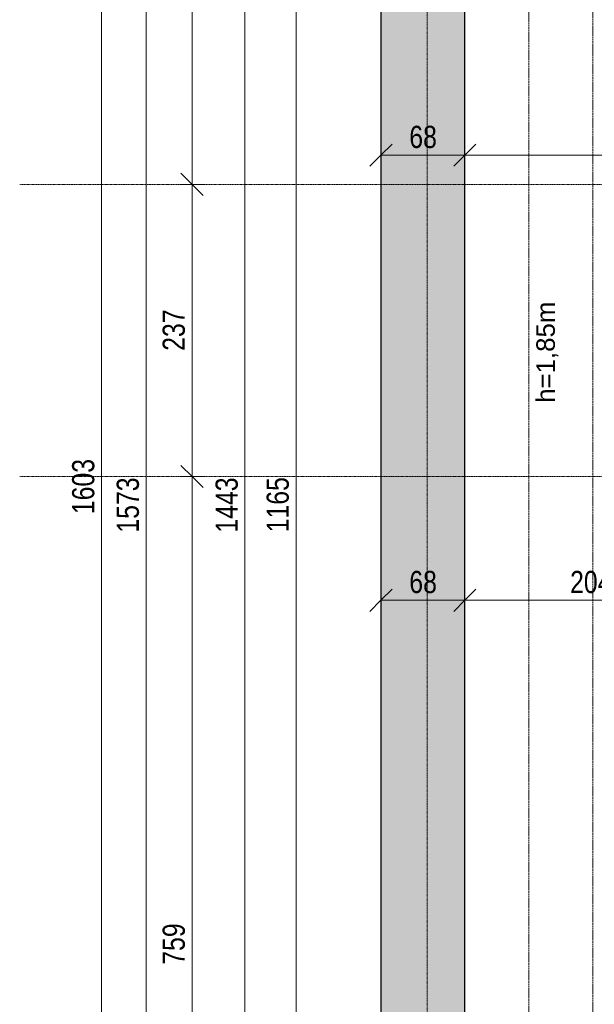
# Model space of a CAD drawing. Header units: centimetres. Extents: x 14827 to 20060, y -10807 to -8443.
# Tile 2 of 21: x 14827 to 15294, y -10034 to -9235. Entities that reach past the tile are written whole.
import ezdxf

# ---------------------------------------------------------------- set-up
doc = ezdxf.new("R2010")
doc.units = ezdxf.units.CM
doc.linetypes.add('Aligning Line 1_8_', pattern=[0.635, 0.3175, -0.3175])
doc.linetypes.add('Linia siatki', pattern=[0.9925, 0.47, -0.2175, 0.0875, -0.2175])
for name, color, linetype, lineweight in [('A-ANNO-DIMS', 211, 'Continuous', 9), ('A-ANNO-DIMS-100', 211, 'Continuous', 9), ('A-DETL', 90, 'Continuous', 9), ('A-WALL', 113, 'Continuous', 9), ('A-WALL-PATT', 111, 'Continuous', 25), ('G-ANNO-TEXT', 231, 'Continuous', 9), ('S-GRID', 1, 'Continuous', 9)]:
    doc.layers.add(name, color=color, linetype=linetype, lineweight=lineweight)
doc.styles.add('Arial_2', font='arial.ttf', dxfattribs={"width": 0.8, "height": 18})
doc.styles.add('Arial_4', font='arial.ttf', dxfattribs={"height": 15})
doc.dimstyles.new('Przekątna_-_1_8_mm_Arial', dxfattribs={"dimscale": 30.48, "dimtxt": 18.364669, "dimasz": 0.590551, "dimexe": 0.328084, "dimexo": 0.0625, "dimgap": 0.016404, "dimtad": 1, "dimdec": 0, "dimdsep": 46, "dimtxsty": 'Arial_2', "dimblk1": 'OBLIQUE', "dimblk2": 'OBLIQUE', "dimsah": 1, "dimcen": 0.09, "dimazin": 0, "dimtfac": 1, "dimtdec": 4, "dimtix": 1, "dimtmove": 0, "dimatfit": 3, "dimfxl": 0.328084, "dimfxlon": 1, "dimtvp": 1, "dimtolj": 1, "dimtzin": 0, "dimarcsym": 2})

# ---------------------------------------------------------------- blocks, each defined once
blk = doc.blocks.new('DIMBLOCK10-6_Poziom posadzka II pietra')
at = {"layer": 'A-ANNO-DIMS-100'}
for p, q in [((15051.66, -9046.46), (15042.66, -9037.46)), ((15051.66, -9046.46), (15041.66, -9046.46)), ((15051.66, -10211.46), (15051.66, -9046.46)), ((15051.66, -9046.46), (15060.66, -9055.46)), ((15051.66, -9046.46), (15061.66, -9046.46)), ((15051.66, -10211.46), (15042.66, -10202.46)), ((15051.66, -10211.46), (15041.66, -10211.46)), ((15051.66, -10211.46), (15060.66, -10220.46)), ((15051.66, -10211.46), (15061.66, -10211.46))]:
    blk.add_line(p, q, dxfattribs=at)
at = {"layer": 'A-ANNO-DIMS-100', "color": 0, "insert": (15027.79, -9650.99), "char_height": 18, "width": 52.8902, "attachment_point": 1, "rotation": 90, "line_spacing_factor": 0.941778, "style": 'Arial_2'}
blk.add_mtext('1165', dxfattribs=at)
blk = doc.blocks.new('_Oblique')
at = {"color": 0, "linetype": 'ByBlock', "lineweight": -2}
blk.add_line((-0.5, -0.5), (0.5, 0.5), dxfattribs=at)
blk = doc.blocks.new('DIMBLOCK15-6_Poziom posadzka II pietra')
at = {"layer": 'A-ANNO-DIMS-100'}
for p, q in [((14967.28, -8880.21), (14958.28, -8871.21)), ((14967.28, -8880.21), (14957.28, -8880.21)), ((14967.28, -8880.21), (14967.28, -9368.71)), ((14967.28, -8880.21), (14976.28, -8889.21)), ((14967.28, -8880.21), (14977.28, -8880.21)), ((14967.28, -9368.71), (14958.28, -9359.71)), ((14967.28, -9368.71), (14957.28, -9368.71)), ((14967.28, -9368.71), (14976.28, -9377.71)), ((14967.28, -9368.71), (14977.28, -9368.71))]:
    blk.add_line(p, q, dxfattribs=at)
at = {"layer": 'A-ANNO-DIMS-100', "color": 0, "insert": (14943.42, -9140.99), "char_height": 18, "width": 39.6677, "attachment_point": 1, "rotation": 90, "line_spacing_factor": 0.941778, "style": 'Arial_2'}
blk.add_mtext('489', dxfattribs=at)
blk = doc.blocks.new('DIMBLOCK16-6_Poziom posadzka II pietra')
at = {"layer": 'A-ANNO-DIMS-100'}
for p, q in [((14967.28, -9368.71), (14958.28, -9359.71)), ((14967.28, -9368.71), (14957.28, -9368.71)), ((14967.28, -9368.71), (14967.28, -9605.71)), ((14967.28, -9368.71), (14976.28, -9377.71)), ((14967.28, -9368.71), (14977.28, -9368.71)), ((14967.28, -9605.71), (14958.28, -9596.71)), ((14967.28, -9605.71), (14957.28, -9605.71)), ((14967.28, -9605.71), (14976.28, -9614.71)), ((14967.28, -9605.71), (14977.28, -9605.71))]:
    blk.add_line(p, q, dxfattribs=at)
at = {"layer": 'A-ANNO-DIMS-100', "color": 0, "insert": (14943.42, -9503.74), "char_height": 18, "width": 39.6677, "attachment_point": 1, "rotation": 90, "line_spacing_factor": 0.941778, "style": 'Arial_2'}
blk.add_mtext('237', dxfattribs=at)
blk = doc.blocks.new('DIMBLOCK17-6_Poziom posadzka II pietra')
at = {"layer": 'A-ANNO-DIMS-100'}
for p, q in [((14967.28, -9605.71), (14958.28, -9596.71)), ((14967.28, -9605.71), (14957.28, -9605.71)), ((14967.28, -9605.71), (14967.28, -10364.96)), ((14967.28, -9605.71), (14976.28, -9614.71)), ((14967.28, -9605.71), (14977.28, -9605.71)), ((14967.28, -10364.96), (14958.28, -10355.96)), ((14967.28, -10364.96), (14957.28, -10364.96)), ((14967.28, -10364.96), (14976.28, -10373.96)), ((14967.28, -10364.96), (14977.28, -10364.96))]:
    blk.add_line(p, q, dxfattribs=at)
at = {"layer": 'A-ANNO-DIMS-100', "color": 0, "insert": (14943.42, -10001.87), "char_height": 18, "width": 39.6677, "attachment_point": 1, "rotation": 90, "line_spacing_factor": 0.941778, "style": 'Arial_2'}
blk.add_mtext('759', dxfattribs=at)
blk = doc.blocks.new('DIMBLOCK21-6_Poziom posadzka II pietra')
at = {"layer": 'A-ANNO-DIMS-100'}
for p, q in [((15010.24, -8907.71), (15001.24, -8898.71)), ((15010.24, -8907.71), (15000.24, -8907.71)), ((15010.24, -8907.71), (15010.24, -10350.71)), ((15010.24, -8907.71), (15019.24, -8916.71)), ((15010.24, -8907.71), (15020.24, -8907.71)), ((15010.24, -10350.71), (15001.24, -10341.71)), ((15010.24, -10350.71), (15000.24, -10350.71)), ((15010.24, -10350.71), (15019.24, -10359.71)), ((15010.24, -10350.71), (15020.24, -10350.71))]:
    blk.add_line(p, q, dxfattribs=at)
at = {"layer": 'A-ANNO-DIMS-100', "color": 0, "insert": (14986.37, -9651.25), "char_height": 18, "width": 52.8902, "attachment_point": 1, "rotation": 90, "line_spacing_factor": 0.941778, "style": 'Arial_2'}
blk.add_mtext('1443', dxfattribs=at)
blk = doc.blocks.new('DIMBLOCK24-6_Poziom posadzka II pietra')
at = {"layer": 'A-ANNO-DIMS-100'}
for p, q in [((14930.03, -8842.71), (14921.03, -8833.71)), ((14930.03, -8842.71), (14920.03, -8842.71)), ((14930.03, -8842.71), (14930.03, -10415.71)), ((14930.03, -8842.71), (14939.03, -8851.71)), ((14930.03, -8842.71), (14940.03, -8842.71)), ((14930.03, -10415.71), (14921.03, -10406.71)), ((14930.03, -10415.71), (14920.03, -10415.71)), ((14930.03, -10415.71), (14939.03, -10424.71)), ((14930.03, -10415.71), (14940.03, -10415.71))]:
    blk.add_line(p, q, dxfattribs=at)
at = {"layer": 'A-ANNO-DIMS-100', "color": 0, "insert": (14906.16, -9651.25), "char_height": 18, "width": 52.8902, "attachment_point": 1, "rotation": 90, "line_spacing_factor": 0.941778, "style": 'Arial_2'}
blk.add_mtext('1573', dxfattribs=at)
blk = doc.blocks.new('DIMBLOCK25-6_Poziom posadzka II pietra')
at = {"layer": 'A-ANNO-DIMS-100'}
for p, q in [((14893.82, -8812.71), (14884.82, -8803.71)), ((14893.82, -8812.71), (14883.82, -8812.71)), ((14893.82, -8812.71), (14893.82, -10415.71)), ((14893.82, -8812.71), (14902.82, -8821.71)), ((14893.82, -8812.71), (14903.82, -8812.71)), ((14893.82, -10415.71), (14884.82, -10406.71)), ((14893.82, -10415.71), (14883.82, -10415.71)), ((14893.82, -10415.71), (14902.82, -10424.71)), ((14893.82, -10415.71), (14903.82, -10415.71))]:
    blk.add_line(p, q, dxfattribs=at)
at = {"layer": 'A-ANNO-DIMS-100', "color": 0, "insert": (14869.95, -9636.25), "char_height": 18, "width": 52.8902, "attachment_point": 1, "rotation": 90, "line_spacing_factor": 0.941778, "style": 'Arial_2'}
blk.add_mtext('1603', dxfattribs=at)
blk = doc.blocks.new('DIMBLOCK122-6_Poziom posadzka II pietra')
at = {"layer": 'A-ANNO-DIMS-100'}
for p, q in [((15120.62, -9706.16), (15120.62, -9696.16)), ((15120.62, -9706.16), (15129.62, -9697.16)), ((15188.62, -9706.16), (15188.62, -9696.16)), ((15188.62, -9706.16), (15197.62, -9697.16)), ((15120.62, -9706.16), (15111.62, -9715.16)), ((15120.62, -9706.16), (15188.62, -9706.16)), ((15120.62, -9706.16), (15120.62, -9716.16)), ((15188.62, -9706.16), (15179.62, -9715.16)), ((15188.62, -9706.16), (15188.62, -9716.16))]:
    blk.add_line(p, q, dxfattribs=at)
at = {"layer": 'A-ANNO-DIMS-100', "color": 0, "insert": (15143.6, -9682.3), "char_height": 18, "width": 26.4451, "attachment_point": 1, "line_spacing_factor": 0.941778, "style": 'Arial_2'}
blk.add_mtext('68', dxfattribs=at)
blk = doc.blocks.new('DIMBLOCK123-6_Poziom posadzka II pietra')
at = {"layer": 'A-ANNO-DIMS-100'}
for p, q in [((15188.62, -9706.16), (15188.62, -9696.16)), ((15188.62, -9706.16), (15197.62, -9697.16)), ((15392.62, -9706.16), (15392.62, -9696.16)), ((15392.62, -9706.16), (15401.62, -9697.16)), ((15188.62, -9706.16), (15179.62, -9715.16)), ((15188.62, -9706.16), (15392.62, -9706.16)), ((15188.62, -9706.16), (15188.62, -9716.16)), ((15392.62, -9706.16), (15383.62, -9715.16)), ((15392.62, -9706.16), (15392.62, -9716.16))]:
    blk.add_line(p, q, dxfattribs=at)
at = {"layer": 'A-ANNO-DIMS-100', "color": 0, "insert": (15274.09, -9682.3), "char_height": 18, "width": 39.6677, "attachment_point": 1, "line_spacing_factor": 0.941778, "style": 'Arial_2'}
blk.add_mtext('204', dxfattribs=at)
blk = doc.blocks.new('DIMBLOCK152-6_Poziom posadzka II pietra')
at = {"layer": 'A-ANNO-DIMS-100'}
for p, q in [((15120.62, -9345.03), (15120.62, -9335.03)), ((15120.62, -9345.03), (15129.62, -9336.03)), ((15188.62, -9345.03), (15188.62, -9335.03)), ((15188.62, -9345.03), (15197.62, -9336.03)), ((15120.62, -9345.03), (15111.62, -9354.03)), ((15120.62, -9345.03), (15188.62, -9345.03)), ((15120.62, -9345.03), (15120.62, -9355.03)), ((15188.62, -9345.03), (15179.62, -9354.03)), ((15188.62, -9345.03), (15188.62, -9355.03))]:
    blk.add_line(p, q, dxfattribs=at)
at = {"layer": 'A-ANNO-DIMS-100', "color": 0, "insert": (15143.6, -9321.16), "char_height": 18, "width": 26.4451, "attachment_point": 1, "line_spacing_factor": 0.941778, "style": 'Arial_2'}
blk.add_mtext('68', dxfattribs=at)
blk = doc.blocks.new('DIMBLOCK153-6_Poziom posadzka II pietra')
at = {"layer": 'A-ANNO-DIMS-100'}
for p, q in [((15188.62, -9345.03), (15188.62, -9335.03)), ((15188.62, -9345.03), (15197.62, -9336.03)), ((15672.62, -9345.03), (15672.62, -9335.03)), ((15672.62, -9345.03), (15681.62, -9336.03)), ((15188.62, -9345.03), (15179.62, -9354.03)), ((15188.62, -9345.03), (15672.62, -9345.03)), ((15188.62, -9345.03), (15188.62, -9355.03)), ((15672.62, -9345.03), (15663.62, -9354.03)), ((15672.62, -9345.03), (15672.62, -9355.03))]:
    blk.add_line(p, q, dxfattribs=at)
at = {"layer": 'A-ANNO-DIMS-100', "color": 0, "insert": (15414.09, -9321.16), "char_height": 18, "width": 39.6677, "attachment_point": 1, "line_spacing_factor": 0.941778, "style": 'Arial_2'}
blk.add_mtext('484', dxfattribs=at)

msp = doc.modelspace()

# ---------------------------------------------------------------- hatches: boundary and pattern name
at = {"layer": 'A-WALL-PATT', "lineweight": 9}
msp.add_hatch(color=256, dxfattribs=at).paths.add_polyline_path([(15120.62, -10415.71), (15188.62, -10415.71), (15188.62, -8842.71), (15120.62, -8842.71), (15120.62, -9662.77)])

# ---------------------------------------------------------------- linework, layer by layer
at = {"layer": 'A-DETL', "linetype": 'Aligning Line 1_8_'}
for p, q in [((15240.62, -8959.71), (15240.62, -10298.71)), ((15292.62, -9011.71), (15292.62, -10246.71))]:
    msp.add_line(p, q, dxfattribs=at)
at = {"layer": 'A-WALL', "lineweight": 25}
for p, q in [((15120.62, -8842.71), (15120.62, -10415.71)), ((15188.62, -10350.71), (15188.62, -8907.71))]:
    msp.add_line(p, q, dxfattribs=at)
at = {"layer": 'S-GRID', "linetype": 'Linia siatki'}
for p, q in [((15158.12, -8443.11), (15158.12, -10747.39)), ((14827.42, -9368.71), (18350.45, -9368.71)), ((14827.42, -9605.71), (18350.45, -9605.71))]:
    msp.add_line(p, q, dxfattribs=at)

# ---------------------------------------------------------------- texts
at = {"layer": 'G-ANNO-TEXT', "color": 7, "insert": (15246.71, -9545.95), "char_height": 15, "width": 101.8143, "attachment_point": 1, "rotation": 90, "style": 'Arial_4'}
msp.add_mtext('h=1,85m', dxfattribs=at)

# ---------------------------------------------------------------- dimensions: what is measured, and where the dimension line sits
at = {"layer": 'A-ANNO-DIMS'}
for base, p1, p2, override, picture, middle in [((14893.82, -10415.71), (14903.82, -8812.71), (14903.82, -10415.71), {"dimpost": '<>', "dimfxl": 1603}, 'DIMBLOCK25-6_Poziom posadzka II pietra', (14884.13, -9614.21)), ((14930.03, -10415.71), (14940.03, -8842.71), (14940.03, -10415.71), {"dimpost": '<>', "dimfxl": 1573}, 'DIMBLOCK24-6_Poziom posadzka II pietra', (14920.33, -9629.21)), ((14967.28396642, -9368.7148915), (14977.28396642, -8880.2148915), (14977.28396642, -9368.7148915), {"dimpost": '<>', "dimfxl": 488.5}, 'DIMBLOCK15-6_Poziom posadzka II pietra', (14957.59365259, -9124.4648915)), ((15010.24, -10350.71), (15020.24, -8907.71), (15020.24, -10350.71), {"dimpost": '<>', "dimfxl": 1443}, 'DIMBLOCK21-6_Poziom posadzka II pietra', (15000.54, -9629.21)), ((15051.66, -9046.46), (15061.66, -10211.46), (15061.66, -9046.46), {"dimpost": '<>', "dimfxl": 1165}, 'DIMBLOCK10-6_Poziom posadzka II pietra', (15041.97, -9628.96)), ((14967.28, -9605.71), (14977.28, -9368.71), (14977.28, -9605.71), {"dimpost": '<>', "dimfxl": 237}, 'DIMBLOCK16-6_Poziom posadzka II pietra', (14957.59, -9487.21)), ((14967.28, -10364.96), (14977.28, -9605.71), (14977.28, -10364.96), {"dimpost": '<>', "dimfxl": 759.25}, 'DIMBLOCK17-6_Poziom posadzka II pietra', (14957.59, -9985.34))]:
    dim = msp.add_linear_dim(base=base, p1=p1, p2=p2, angle=90, dimstyle='Przekątna_-_1_8_mm_Arial', override=override, dxfattribs=at)
    dim.commit()
    dim.dimension.update_dxf_attribs({"geometry": picture, "text_midpoint": middle})
for base, p1, p2, override, picture, middle in [((15188.62, -9345.03), (15120.62, -9335.03), (15188.62, -9335.03), {"dimpost": '<>', "dimfxl": 68}, 'DIMBLOCK152-6_Poziom posadzka II pietra', (15154.62, -9335.34)), ((15672.62, -9345.03), (15188.62, -9335.03), (15672.62, -9335.03), {"dimpost": '<>', "dimfxl": 484}, 'DIMBLOCK153-6_Poziom posadzka II pietra', (15430.62, -9335.34)), ((15188.62, -9706.16), (15120.62, -9696.16), (15188.62, -9696.16), {"dimpost": '<>', "dimfxl": 68}, 'DIMBLOCK122-6_Poziom posadzka II pietra', (15154.62, -9696.47)), ((15392.62, -9706.16), (15188.62, -9696.16), (15392.62, -9696.16), {"dimpost": '<>', "dimfxl": 204}, 'DIMBLOCK123-6_Poziom posadzka II pietra', (15290.62, -9696.47))]:
    dim = msp.add_linear_dim(base=base, p1=p1, p2=p2, dimstyle='Przekątna_-_1_8_mm_Arial', override=override, dxfattribs=at)
    dim.commit()
    dim.dimension.update_dxf_attribs({"geometry": picture, "text_midpoint": middle})

doc.saveas('drawing.dxf')
